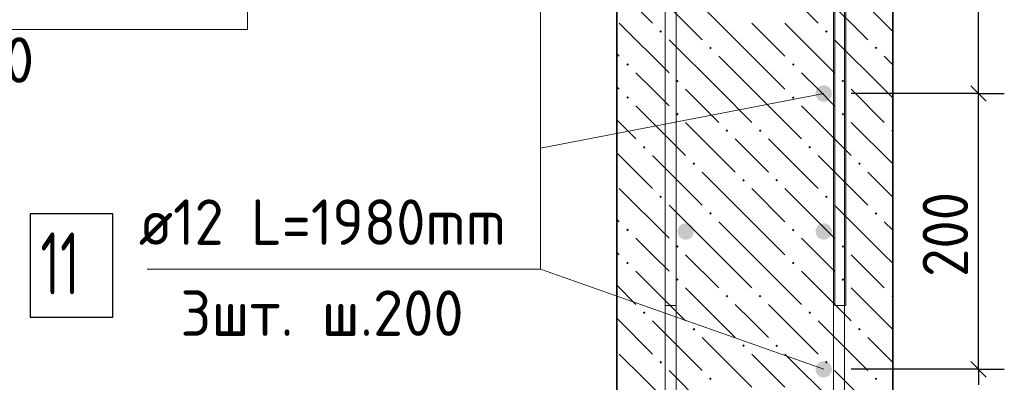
# Model space of a CAD drawing. Header units: millimetres. Extents: x 0 to 21005, y 0 to 14855.
# Tile 8 of 50: x 7526 to 9904, y 2146 to 3023. Entities that reach past the tile are written whole.
import ezdxf

# ---------------------------------------------------------------- set-up
doc = ezdxf.new("R2010")
doc.units = ezdxf.units.MM
doc.linetypes.add('______2', pattern=[135, 100, -35])
for name, color, linetype, lineweight in [('Standard', 7, 'Continuous', 25), ('Выпуски арматуры Г-обр.', 7, 'Continuous', 25), ('Позиционная метка линия выноска', 7, 'Continuous', 13), ('Стена фоновая арматура У1', 7, 'Continuous', 25), ('Стена фоновая арматура Х1', 7, 'Continuous', 25), ('Стена Хомут', 7, 'Continuous', 25)]:
    doc.layers.add(name, color=color, linetype=linetype, lineweight=lineweight)
doc.layers.add('ЖБ Стена верхний уровень', color=7, linetype='Continuous', lineweight=25, true_color=0x006e00)
doc.styles.add('ISOCPEUR', font='txt')

msp = doc.modelspace()

# ---------------------------------------------------------------- hatches: boundary and pattern name
at = {"layer": 'Выпуски арматуры Г-обр.', "linetype": 'Continuous', "lineweight": 13, "transparency": 33554687}
for points in [[(9487.9, 2844.1), (9486.4, 2851.8), (9482, 2858.3), (9475.5, 2862.6), (9467.9, 2864.1), (9460.2, 2862.6), (9453.7, 2858.3), (9449.4, 2851.8), (9447.9, 2844.1), (9449.4, 2836.5), (9453.7, 2830), (9460.2, 2825.6), (9467.9, 2824.1), (9475.5, 2825.6), (9482, 2830), (9486.4, 2836.5)], [(9487.9, 2177.5), (9486.4, 2185.1), (9482, 2191.6), (9475.5, 2195.9), (9467.9, 2197.5), (9460.2, 2195.9), (9453.7, 2191.6), (9449.4, 2185.1), (9447.9, 2177.5), (9449.4, 2169.8), (9453.7, 2163.3), (9460.2, 2159), (9467.9, 2157.5), (9475.5, 2159), (9482, 2163.3), (9486.4, 2169.8)]]:
    msp.add_hatch(color=7, dxfattribs=at).paths.add_polyline_path(points)
at = {"layer": 'ЖБ Стена верхний уровень', "linetype": 'Continuous', "lineweight": 18, "transparency": 33554687}
for points in [[(9070.9, 2994.4), (9074.1, 2997.7), (9077.4, 2994.4), (9074.1, 2991.2)], [(9470.9, 2994.4), (9474.1, 2997.7), (9477.4, 2994.4), (9474.1, 2991.2)], [(9190.9, 2954.4), (9194.1, 2957.7), (9197.4, 2954.4), (9194.1, 2951.2)], [(9590.9, 2954.4), (9594.1, 2957.7), (9597.4, 2954.4), (9594.1, 2951.2)], [(8990.9, 2914.4), (8994.1, 2917.7), (8997.4, 2914.4), (8994.1, 2911.2)], [(9390.9, 2914.4), (9394.1, 2917.7), (9397.4, 2914.4), (9394.1, 2911.2)], [(9110.9, 2874.4), (9114.1, 2877.7), (9117.4, 2874.4), (9114.1, 2871.2)], [(9510.9, 2874.4), (9514.1, 2877.7), (9517.4, 2874.4), (9514.1, 2871.2)], [(8990.9, 2834.4), (8994.1, 2837.7), (8997.4, 2834.4), (8994.1, 2831.2)], [(9390.9, 2834.4), (9394.1, 2837.7), (9397.4, 2834.4), (9394.1, 2831.2)], [(9110.9, 2794.4), (9114.1, 2797.7), (9117.4, 2794.4), (9114.1, 2791.2)], [(9510.9, 2794.4), (9514.1, 2797.7), (9517.4, 2794.4), (9514.1, 2791.2)], [(9230.9, 2754.4), (9234.1, 2757.7), (9237.4, 2754.4), (9234.1, 2751.2)], [(9310.9, 2754.4), (9314.1, 2757.7), (9317.4, 2754.4), (9314.1, 2751.2)], [(9630.9, 2754.4), (9634.1, 2757.7), (9634.5, 2757.3), (9634.5, 2751.6), (9634.1, 2751.2)], [(9030.9, 2714.4), (9034.1, 2717.7), (9037.4, 2714.4), (9034.1, 2711.2)], [(9430.9, 2714.4), (9434.1, 2717.7), (9437.4, 2714.4), (9434.1, 2711.2)], [(9150.9, 2674.4), (9154.1, 2677.7), (9157.4, 2674.4), (9154.1, 2671.2)], [(9550.9, 2674.4), (9554.1, 2677.7), (9557.4, 2674.4), (9554.1, 2671.2)], [(9270.9, 2634.4), (9274.1, 2637.7), (9277.4, 2634.4), (9274.1, 2631.2)], [(9350.9, 2634.4), (9354.1, 2637.7), (9357.4, 2634.4), (9354.1, 2631.2)], [(9070.9, 2594.4), (9074.1, 2597.7), (9077.4, 2594.4), (9074.1, 2591.2)], [(9470.9, 2594.4), (9474.1, 2597.7), (9477.4, 2594.4), (9474.1, 2591.2)], [(9190.9, 2554.4), (9194.1, 2557.7), (9197.4, 2554.4), (9194.1, 2551.2)], [(9590.9, 2554.4), (9594.1, 2557.7), (9597.4, 2554.4), (9594.1, 2551.2)], [(8990.9, 2514.4), (8994.1, 2517.7), (8997.4, 2514.4), (8994.1, 2511.2)], [(9390.9, 2514.4), (9394.1, 2517.7), (9397.4, 2514.4), (9394.1, 2511.2)], [(9110.9, 2474.4), (9114.1, 2477.7), (9117.4, 2474.4), (9114.1, 2471.2)], [(9510.9, 2474.4), (9514.1, 2477.7), (9517.4, 2474.4), (9514.1, 2471.2)], [(8990.9, 2434.4), (8994.1, 2437.7), (8997.4, 2434.4), (8994.1, 2431.2)], [(9390.9, 2434.4), (9394.1, 2437.7), (9397.4, 2434.4), (9394.1, 2431.2)], [(9110.9, 2394.4), (9114.1, 2397.7), (9117.4, 2394.4), (9114.1, 2391.2)], [(9510.9, 2394.4), (9514.1, 2397.7), (9517.4, 2394.4), (9514.1, 2391.2)], [(9230.9, 2354.4), (9234.1, 2357.7), (9237.4, 2354.4), (9234.1, 2351.2)], [(9310.9, 2354.4), (9314.1, 2357.7), (9317.4, 2354.4), (9314.1, 2351.2)], [(9630.9, 2354.4), (9634.1, 2357.7), (9634.5, 2357.3), (9634.5, 2351.6), (9634.1, 2351.2)], [(9030.9, 2314.4), (9034.1, 2317.7), (9037.4, 2314.4), (9034.1, 2311.2)], [(9430.9, 2314.4), (9434.1, 2317.7), (9437.4, 2314.4), (9434.1, 2311.2)], [(9150.9, 2274.4), (9154.1, 2277.7), (9157.4, 2274.4), (9154.1, 2271.2)], [(9550.9, 2274.4), (9554.1, 2277.7), (9557.4, 2274.4), (9554.1, 2271.2)], [(9270.9, 2234.4), (9274.1, 2237.7), (9277.4, 2234.4), (9274.1, 2231.2)], [(9350.9, 2234.4), (9354.1, 2237.7), (9357.4, 2234.4), (9354.1, 2231.2)], [(9070.9, 2194.4), (9074.1, 2197.7), (9077.4, 2194.4), (9074.1, 2191.2)], [(9470.9, 2194.4), (9474.1, 2197.7), (9477.4, 2194.4), (9474.1, 2191.2)], [(9190.9, 2154.4), (9194.1, 2157.7), (9197.4, 2154.4), (9194.1, 2151.2)], [(9590.9, 2154.4), (9594.1, 2157.7), (9597.4, 2154.4), (9594.1, 2151.2)]]:
    msp.add_hatch(color=7, dxfattribs=at).paths.add_polyline_path(points, flags=16)
at = {"layer": 'Стена фоновая арматура Х1', "linetype": 'Continuous', "lineweight": 18, "transparency": 33554687}
for points in [[(9154.5, 2510.8), (9153, 2518.4), (9148.7, 2524.9), (9142.2, 2529.3), (9134.5, 2530.8), (9126.9, 2529.3), (9120.4, 2524.9), (9116.1, 2518.4), (9114.5, 2510.8), (9116.1, 2503.1), (9120.4, 2496.6), (9126.9, 2492.3), (9134.5, 2490.8), (9142.2, 2492.3), (9148.7, 2496.6), (9153, 2503.1)], [(9487.9, 2510.8), (9486.4, 2518.4), (9482, 2524.9), (9475.5, 2529.3), (9467.9, 2530.8), (9460.2, 2529.3), (9453.7, 2524.9), (9449.4, 2518.4), (9447.9, 2510.8), (9449.4, 2503.1), (9453.7, 2496.6), (9460.2, 2492.3), (9467.9, 2490.8), (9475.5, 2492.3), (9482, 2496.6), (9486.4, 2503.1)]]:
    msp.add_hatch(color=7, dxfattribs=at).paths.add_polyline_path(points)

# ---------------------------------------------------------------- linework, layer by layer
at = {"layer": 'Standard', "color": 7, "linetype": 'Continuous', "lineweight": -3, "transparency": 33554687}
for p, q in [((9841.5, 2844.1), (9841.5, 3510.8)), ((9841.5, 2177.5), (9841.5, 2140))]:
    msp.add_line(p, q, dxfattribs=at)
at = {"layer": 'Standard', "color": 7, "linetype": 'Continuous', "lineweight": 25, "transparency": 33554687}
for p, q in [((9860.3, 2825.4), (9822.8, 2862.9)), ((9860.3, 2158.7), (9822.8, 2196.2))]:
    msp.add_line(p, q, dxfattribs=at)
at = {"layer": 'Standard', "color": 251, "linetype": 'Continuous', "lineweight": -3, "true_color": 0x656565, "transparency": 33554687}
for p, q in [((9841.5, 2844.1), (9779, 2844.1)), ((9841.5, 2844.1), (9904, 2844.1)), ((9841.5, 2177.5), (9534.5, 2177.5)), ((9841.5, 2177.5), (9779, 2177.5)), ((9841.5, 2177.5), (9904, 2177.5))]:
    msp.add_line(p, q, dxfattribs=at)
msp.add_lwpolyline([(9841.5, 2844.1), (9833, 2844.1), (9833, 2844.1), (9534.5, 2844.1)], dxfattribs=at)
at = {"layer": 'Standard', "color": 7, "linetype": 'Continuous', "lineweight": -3, "transparency": 33554687}
msp.add_lwpolyline([(9841.5, 2177.5), (9841.5, 2391), (9841.5, 2391), (9841.5, 2844.1)], dxfattribs=at)
at = {"layer": 'Выпуски арматуры Г-обр.', "color": 7, "linetype": 'Continuous', "lineweight": 25, "transparency": 33554687}
msp.add_lwpolyline([(7551, 2303.4), (7751, 2303.4), (7751, 2553.4), (7551, 2553.4), (7551, 2303.4)], dxfattribs=at)
at = {"layer": 'ЖБ Стена верхний уровень', "color": 7, "linetype": 'Continuous', "lineweight": 35, "transparency": 33554687}
for p, q in [((9634.5, 1569.7), (9634.5, 4127.4)), ((8967.9, 3527.4), (8967.9, 1569.7))]:
    msp.add_line(p, q, dxfattribs=at)
at = {"layer": 'ЖБ Стена верхний уровень', "color": 9, "linetype": 'Continuous', "lineweight": 18, "true_color": 0xc7c7c7, "transparency": 33554687}
for p, q in [((9334.1, 3134.4), (9454.1, 3014.4)), ((8967.9, 3100.7), (9054.1, 3014.4)), ((9054.1, 3094.4), (9174.1, 2974.4)), ((9454.1, 3094.4), (9574.1, 2974.4)), ((9294.1, 2934.4), (9174.1, 3054.4)), ((9634.5, 2994), (9574.1, 3054.4)), ((8974.1, 3014.4), (9094.1, 2894.4)), ((9294.1, 3014.4), (9374.1, 2934.4)), ((9374.1, 3014.4), (9494.1, 2894.4)), ((9214.1, 2854.4), (9094.1, 2974.4)), ((9614.1, 2854.4), (9494.1, 2974.4)), ((8967.9, 2940.7), (8974.1, 2934.4)), ((9214.1, 2934.4), (9294.1, 2854.4)), ((9294.1, 2934.4), (9374.1, 2854.4)), ((9614.1, 2934.4), (9634.5, 2914)), ((9054.1, 2854.4), (9014.1, 2894.4)), ((9454.1, 2854.4), (9414.1, 2894.4)), ((8967.9, 2860.7), (8974.1, 2854.4)), ((9094.1, 2814.4), (9054.1, 2854.4)), ((9134.1, 2854.4), (9214.1, 2774.4)), ((9214.1, 2854.4), (9294.1, 2774.4)), ((9294.1, 2854.4), (9414.1, 2734.4)), ((9494.1, 2814.4), (9454.1, 2854.4)), ((9534.1, 2854.4), (9614.1, 2774.4)), ((9614.1, 2854.4), (9634.5, 2834)), ((9014.1, 2814.4), (9134.1, 2694.4)), ((9414.1, 2814.4), (9534.1, 2694.4)), ((8967.9, 2780.7), (9014.1, 2734.4)), ((9134.1, 2774.4), (9254.1, 2654.4)), ((9534.1, 2774.4), (9634.5, 2674)), ((9294.1, 2694.4), (9254.1, 2734.4)), ((9334.1, 2734.4), (9454.1, 2614.4)), ((8967.9, 2700.7), (9054.1, 2614.4)), ((9054.1, 2694.4), (9174.1, 2574.4)), ((9334.1, 2654.4), (9294.1, 2694.4)), ((9454.1, 2694.4), (9574.1, 2574.4)), ((9294.1, 2534.4), (9174.1, 2654.4)), ((9634.5, 2594), (9574.1, 2654.4)), ((8974.1, 2614.4), (9094.1, 2494.4)), ((9294.1, 2614.4), (9374.1, 2534.4)), ((9374.1, 2614.4), (9494.1, 2494.4)), ((9214.1, 2454.4), (9094.1, 2574.4)), ((9614.1, 2454.4), (9494.1, 2574.4)), ((8967.9, 2540.7), (8974.1, 2534.4)), ((9214.1, 2534.4), (9294.1, 2454.4)), ((9294.1, 2534.4), (9374.1, 2454.4)), ((9614.1, 2534.4), (9634.5, 2514)), ((9054.1, 2454.4), (9014.1, 2494.4)), ((9454.1, 2454.4), (9414.1, 2494.4)), ((8967.9, 2460.7), (8974.1, 2454.4)), ((9094.1, 2414.4), (9054.1, 2454.4)), ((9134.1, 2454.4), (9214.1, 2374.4)), ((9214.1, 2454.4), (9294.1, 2374.4)), ((9294.1, 2454.4), (9414.1, 2334.4)), ((9494.1, 2414.4), (9454.1, 2454.4)), ((9534.1, 2454.4), (9614.1, 2374.4)), ((9614.1, 2454.4), (9634.5, 2434)), ((9014.1, 2414.4), (9134.1, 2294.4)), ((9414.1, 2414.4), (9534.1, 2294.4)), ((8967.9, 2380.7), (9014.1, 2334.4)), ((9134.1, 2374.4), (9254.1, 2254.4)), ((9534.1, 2374.4), (9634.5, 2274)), ((9294.1, 2294.4), (9254.1, 2334.4)), ((9334.1, 2334.4), (9454.1, 2214.4)), ((8967.9, 2300.7), (9054.1, 2214.4)), ((9054.1, 2294.4), (9174.1, 2174.4)), ((9334.1, 2254.4), (9294.1, 2294.4)), ((9454.1, 2294.4), (9574.1, 2174.4)), ((9294.1, 2134.4), (9174.1, 2254.4)), ((9634.5, 2194), (9574.1, 2254.4)), ((8974.1, 2214.4), (9094.1, 2094.4)), ((9294.1, 2214.4), (9374.1, 2134.4)), ((9374.1, 2214.4), (9494.1, 2094.4)), ((9214.1, 2054.4), (9094.1, 2174.4)), ((9614.1, 2054.4), (9494.1, 2174.4))]:
    msp.add_line(p, q, dxfattribs=at)
at = {"layer": 'Позиционная метка линия выноска', "color": 7, "linetype": 'Continuous', "lineweight": 13, "transparency": 33554687}
for p, q in [((8783.5, 3296.3), (8783.5, 2419.7)), ((8783.5, 2712.4), (9467.9, 2844.1)), ((8783.5, 2419.7), (7833.5, 2419.7)), ((8783.5, 2419.7), (9467.9, 2177.5))]:
    msp.add_line(p, q, dxfattribs=at)
msp.add_lwpolyline([(6753.8, 2998.8), (8076.3, 2998.8), (8076.3, 3732.1), (8036.9, 3771.4)], dxfattribs=at)
at = {"layer": 'Стена фоновая арматура У1', "color": 7, "linetype": 'Continuous', "lineweight": 13, "transparency": 33554687}
for points in [[(9111.2, 4027.4), (9111.2, 1556.4), (9084.5, 1556.4), (9084.5, 4027.4), (9111.2, 4027.4)], [(9111.2, 4027.4), (9111.2, 1556.4), (9084.5, 1556.4), (9084.5, 4027.4), (9111.2, 4027.4)], [(9517.9, 4027.4), (9517.9, 1556.4), (9491.2, 1556.4), (9491.2, 4027.4), (9517.9, 4027.4)], [(9517.9, 4027.4), (9517.9, 1556.4), (9491.2, 1556.4), (9491.2, 4027.4), (9517.9, 4027.4)]]:
    msp.add_lwpolyline(points, dxfattribs=at)
at = {"layer": 'Стена Хомут', "color": 36, "linetype": 'Continuous', "lineweight": 13, "true_color": 0x6e3c1e, "transparency": 33554687}
for points in [[(9084.6, 2331.5), (9084.6, 3938.5)], [(9084.6, 2331.5), (9084.6, 3938.5)], [(9111.2, 3936.6), (9111.2, 2331.5), (9084.6, 2331.5)], [(9111.2, 3936.6), (9111.2, 2331.5), (9084.6, 2331.5)], [(9521.2, 3938.5), (9521.2, 2331.5), (9494.6, 2331.5), (9494.6, 3936.6)], [(9521.2, 3938.5), (9521.2, 2331.5), (9494.6, 2331.5), (9494.6, 3936.6)]]:
    msp.add_lwpolyline(points, dxfattribs=at)

# ---------------------------------------------------------------- texts
at = {"layer": 'Standard', "color": 7, "linetype": 'Continuous', "lineweight": 25, "transparency": 33554687, "insert": (6924.7, 2870.2), "char_height": 110, "width": 745.821, "attachment_point": 7, "style": 'ISOCPEUR'}
msp.add_mtext('\\W0.97;ш.400х400', dxfattribs=at)
at = {"layer": 'Standard', "color": 7, "linetype": 'Continuous', "lineweight": 25, "transparency": 33554687, "insert": (9816.5, 2400.8), "char_height": 110, "width": 280.994, "attachment_point": 7, "rotation": 90, "style": 'ISOCPEUR'}
msp.add_mtext('\\W0.91;200', dxfattribs=at)
at = {"layer": 'Выпуски арматуры Г-обр.', "color": 7, "linetype": 'Continuous', "lineweight": 13, "transparency": 33554687, "attachment_point": 7, "style": 'ISOCPEUR'}
for s, insert, char_height, width in [('\\W0.94;ø12 L=1980mm ', (7813.5, 2478.3), 110, 1052.191), ('\\W0.63;11', (7576, 2358.4), 150, 196.875)]:
    msp.add_mtext(s, dxfattribs=dict(at, insert=insert, char_height=char_height, width=width))
at = {"layer": 'Выпуски арматуры Г-обр.', "color": 7, "linetype": '______2', "lineweight": 13, "transparency": 33554687, "insert": (7913.8, 2258.3), "char_height": 110, "width": 856.165, "attachment_point": 7, "style": 'ISOCPEUR'}
msp.add_mtext('\\W0.97;3шт. ш.200 ', dxfattribs=at)

doc.saveas('drawing.dxf')
